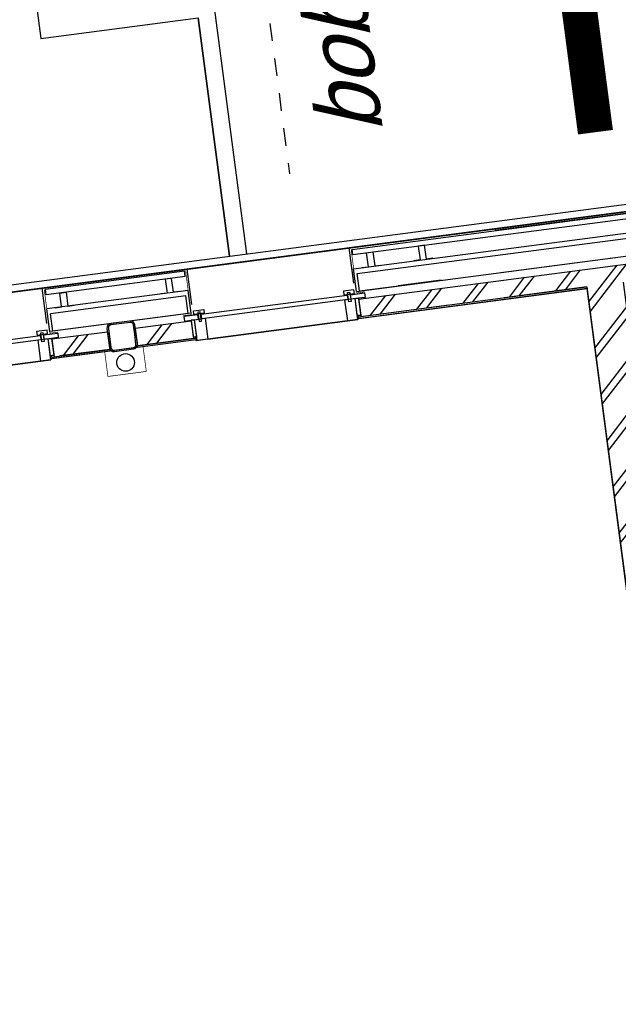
# Model space of a CAD drawing. Header units: metres. Extents: x 118052 to 118564, y 454784 to 455719.
# Tile 20 of 160: x 118263.75 to 118267.15, y 455191.99 to 455197.58. Entities that reach past the tile are written whole.
import ezdxf

# ---------------------------------------------------------------- set-up
doc = ezdxf.new("R2010")
doc.units = ezdxf.units.M
doc.header["$LTSCALE"] = 0.5
doc.linetypes.add('DASHED', pattern=[19.049999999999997, 12.7, -6.35])
doc.linetypes.add('Tauw_L_Center2', pattern=[6.4990000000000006, 4, -0.833, 0.833, -0.833])
for name, color, linetype in [('_gebouwen', 7, 'Continuous'), ('_molgoot', 7, 'Continuous'), ('_ob10', 7, 'Continuous'), ('_tb13', 7, 'Continuous'), ('EL_N_A_EB00----REVISIE~-_-----', 1, 'Continuous'), ('KABELLOOP', 6, 'Continuous'), ('Koningsstal VIEUWPORT', 254, 'Continuous'), ('ZU_N_-_AL999---LR_pvc160_sdr34__18_^200~N_-----', 7, 'Continuous'), ('ZU_N_-_EL999---LR_pvc200_sdr34~H_-----', 2, 'Tauw_L_Center2'), ('ZU_N_D_EB00--F-METSELWERK~-_-----', 7, 'Continuous')]:
    doc.layers.add(name, color=color, linetype=linetype)
doc.styles.add('tcb_isocp', font='tcb_isocp.shx')

# ---------------------------------------------------------------- blocks, each defined once
blk = doc.blocks.new('A$C06DD79C7')
at = {"layer": 'ZU_N_D_EB00--F-METSELWERK~-_-----'}
h = blk.add_hatch(dxfattribs=at)
h.set_pattern_fill('T,_O', color=256, scale=60, angle=90.00000000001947)
h.set_pattern_definition([(135.0000000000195, (16704.99999999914, -7375.524265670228), (-132.5825214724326, -132.5825214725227), [])])
h.paths.add_polyline_path([(16754.99999999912, -7216.04853134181), (16654.99999999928, -7216.04853134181), (16654.99999999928, -7323.75817362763), (16654.99999999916, -7534.999999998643), (16754.99999999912, -7534.999999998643)])
h = blk.add_hatch(dxfattribs=at)
h.set_pattern_fill('T,_O', color=256, scale=60, angle=90.00000000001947)
h.set_pattern_definition([(135.0000000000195, (16704.99999999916, -7855.100734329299), (-132.5825214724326, -132.5825214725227), [])])
h.paths.add_polyline_path([(16754.99999999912, -7694.999999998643), (16654.9999999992, -7694.999999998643), (16654.99999999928, -8015.201468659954), (16754.99999999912, -8015.201468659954)])
h = blk.add_hatch(dxfattribs=at)
h.set_pattern_fill('T,_O', color=256, scale=60, angle=89.99999999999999)
h.set_pattern_definition([(135, (12432.49999999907, -10432.3992656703), (-132.5825214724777, -132.5825214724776), [])])
h.paths.add_polyline_path([(8109.999999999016, -11889.9999999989), (8319.999999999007, -11889.9999999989), (8319.999999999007, -10479.9999999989), (16654.99999999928, -10479.99999999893), (16654.99999999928, -10729.99999999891), (16754.99999999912, -10729.99999999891), (16754.99999999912, -8974.798531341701), (16654.99999999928, -8974.798531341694), (16654.99999999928, -10269.99999999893), (8109.999999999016, -10269.99999999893)])
for p, q in [((16759.9999999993, -7154.663867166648), (16759.9999999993, -6317.836132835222)), ((16785.60735274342, -6317.836132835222), (16785.60735274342, -7154.663867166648)), ((17049.9999999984, -6272.075829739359), (17049.9999999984, -7200.424170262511)), ((16639.9999999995, -6336.250000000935), (16639.9999999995, -7136.250000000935)), ((16759.99999999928, -7136.250000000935), (16639.99999999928, -7136.250000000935)), ((16639.99999999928, -7136.250000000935), (16639.99999999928, -7196.250000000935)), ((16747.31813627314, -7171.487203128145), (16747.31813627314, -7158.482479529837)), ((16747.31813627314, -7158.482479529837), (16799.36408091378, -7158.482479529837)), ((16759.99999999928, -7196.250000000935), (16759.99999999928, -7136.250000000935)), ((16785.60735274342, -7154.663867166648), (16759.9999999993, -7154.663867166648)), ((16809.99999999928, -7136.250000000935), (16789.99999999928, -7136.250000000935)), ((16789.99999999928, -7136.250000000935), (16789.99999999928, -7196.250000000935)), ((16799.36408091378, -7158.482479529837), (16799.36408091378, -7171.487203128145)), ((16809.99999999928, -7196.250000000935), (16809.99999999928, -7136.250000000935)), ((16639.99999999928, -7196.250000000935), (16759.99999999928, -7196.250000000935)), ((16654.99999999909, -7202.727811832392), (16644.99999999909, -7202.727811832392)), ((16644.99999999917, -7537.087121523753), (16644.99999999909, -7202.727811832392)), ((16654.99999999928, -7202.727811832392), (16663.32496407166, -7202.727811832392)), ((16654.99999999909, -7202.727811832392), (16654.99999999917, -7537.087121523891)), ((16754.99999999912, -7216.048531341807), (16654.99999999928, -7216.048531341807)), ((16654.99999999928, -7216.048531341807), (16654.99999999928, -7323.75817362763)), ((16663.32496407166, -7216.048531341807), (16663.32496407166, -7196.250000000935)), ((16663.32496407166, -7196.250000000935), (16759.99999999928, -7196.250000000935)), ((16663.32496407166, -7202.727811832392), (16663.32496407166, -7216.134543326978)), ((16759.99999999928, -7216.048531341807), (16663.32496407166, -7216.048531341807)), ((16799.36408091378, -7171.487203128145), (16747.31813627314, -7171.487203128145)), ((16754.99999999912, -7534.99999999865), (16754.99999999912, -7216.048531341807)), ((16759.99999999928, -7216.048531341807), (16759.99999999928, -7174.088020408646)), ((16759.99999999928, -7174.088020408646), (16785.60735274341, -7174.088020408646)), ((16759.99999999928, -7196.250000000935), (16759.99999999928, -7216.048531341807)), ((16759.99999999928, -7253.996960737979), (16759.99999999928, -7216.048531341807)), ((16759.99999999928, -7216.048531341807), (16759.99999999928, -7216.048531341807)), ((16785.60735274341, -7174.088020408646), (16785.60735274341, -7253.996960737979)), ((16789.99999999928, -7196.250000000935), (16809.99999999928, -7196.250000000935)), ((16799.99999999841, -7210.424170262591), (16929.9999999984, -7210.424170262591)), ((16799.99999999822, -7210.424170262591), (16929.99999999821, -7210.424170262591)), ((16799.99999999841, -8020.825829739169), (16799.99999999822, -7210.424170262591)), ((16848.46967020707, -7200.424170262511), (17049.9999999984, -7200.424170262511)), ((16929.9999999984, -8020.825829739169), (16929.99999999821, -7210.424170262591)), ((17009.99999999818, -7216.606387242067), (17039.99999999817, -7216.606387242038)), ((17009.99999999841, -8014.643612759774), (17009.99999999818, -7216.606387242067)), ((17039.9999999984, -8014.643612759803), (17039.99999999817, -7216.606387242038)), ((17049.9999999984, -8030.825829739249), (17049.9999999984, -7200.424170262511)), ((16654.99999999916, -7534.999999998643), (16654.99999999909, -7249.960694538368)), ((16759.99999999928, -7253.996960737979), (16759.99999999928, -7253.996960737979)), ((16785.60735274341, -7253.996960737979), (16759.99999999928, -7253.996960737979)), ((16799.9999999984, -7227.220220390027), (16899.9999999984, -7227.220220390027)), ((16799.9999999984, -8004.029779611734), (16799.9999999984, -7227.220220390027)), ((16899.9999999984, -8004.029779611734), (16899.9999999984, -7227.220220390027)), ((16929.99999999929, -7257.651402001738), (16929.99999999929, -7294.998276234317)), ((17049.9999999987, -7449.930734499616), (17049.99999999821, -7234.336333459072)), ((16929.99999999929, -7294.998276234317), (17009.99999999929, -7294.998276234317)), ((17009.99999999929, -7294.998276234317), (17009.99999999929, -7331.714846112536)), ((17009.99999999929, -7331.714846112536), (16929.99999999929, -7331.714846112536)), ((16929.99999999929, -7331.714846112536), (16929.99999999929, -7366.901322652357)), ((16654.99999999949, -7537.087121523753), (16644.99999999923, -7537.087121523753)), ((16754.99999999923, -7534.999999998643), (16654.99999999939, -7534.999999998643)), ((16644.99999999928, -8028.522188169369), (16644.9999999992, -7692.912878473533)), ((16654.99999999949, -7692.912878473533), (16644.99999999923, -7692.912878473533)), ((16654.99999999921, -7692.912878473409), (16654.99999999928, -8028.522188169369)), ((16654.99999999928, -8015.201468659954), (16654.9999999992, -7694.999999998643)), ((16754.99999999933, -7694.999999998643), (16654.99999999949, -7694.999999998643)), ((16754.99999999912, -8015.201468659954), (16754.99999999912, -7694.99999999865)), ((16929.99999999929, -7899.535153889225), (16929.99999999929, -7864.348677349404)), ((17009.99999999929, -7899.535153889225), (16929.99999999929, -7899.535153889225)), ((16929.99999999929, -7973.598598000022), (16929.99999999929, -7936.251723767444)), ((16929.99999999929, -7936.251723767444), (17009.99999999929, -7936.251723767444)), ((17009.99999999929, -7936.251723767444), (17009.99999999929, -7899.535153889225)), ((16759.99999999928, -7977.253039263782), (16759.99999999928, -7977.253039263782)), ((16759.99999999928, -7977.253039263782), (16759.99999999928, -8015.201468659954)), ((16785.60735274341, -7977.253039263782), (16759.99999999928, -7977.253039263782)), ((16785.60735274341, -8057.161979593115), (16785.60735274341, -7977.253039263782)), ((16639.99999999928, -8095.000000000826), (16639.99999999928, -8035.000000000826)), ((16639.99999999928, -8035.000000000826), (16759.99999999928, -8035.000000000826)), ((16654.99999999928, -8028.522188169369), (16644.99999999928, -8028.522188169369)), ((16754.99999999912, -8015.201468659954), (16654.99999999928, -8015.201468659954)), ((16654.99999999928, -8028.522188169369), (16663.32496407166, -8028.522188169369)), ((16663.32496407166, -8028.522188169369), (16663.32496407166, -8015.115456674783)), ((16663.32496407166, -8015.201468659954), (16663.32496407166, -8035.000000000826)), ((16759.99999999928, -8015.201468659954), (16663.32496407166, -8015.201468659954)), ((16663.32496407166, -8035.000000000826), (16759.99999999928, -8035.000000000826)), ((16759.99999999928, -8015.201468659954), (16759.99999999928, -8015.201468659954)), ((16759.99999999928, -8015.201468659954), (16759.99999999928, -8057.161979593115)), ((16759.99999999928, -8035.000000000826), (16759.99999999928, -8015.201468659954)), ((16759.99999999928, -8035.000000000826), (16759.99999999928, -8095.000000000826)), ((16759.99999999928, -8057.161979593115), (16785.60735274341, -8057.161979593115)), ((16789.99999999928, -8095.000000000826), (16789.99999999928, -8035.000000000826)), ((16789.99999999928, -8035.000000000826), (16809.99999999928, -8035.000000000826)), ((16799.9999999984, -8004.029779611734), (16899.9999999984, -8004.029779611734)), ((16799.99999999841, -8020.825829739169), (16929.9999999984, -8020.825829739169)), ((16809.99999999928, -8035.000000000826), (16809.99999999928, -8095.000000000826)), ((16848.46967020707, -8030.825829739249), (17049.9999999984, -8030.825829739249)), ((17009.99999999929, -8014.643612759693), (17039.99999999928, -8014.643612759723)), ((17049.9999999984, -8030.825829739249), (17049.9999999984, -8959.174170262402)), ((16759.99999999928, -8095.000000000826), (16639.99999999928, -8095.000000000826)), ((16639.9999999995, -8095.000000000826), (16639.9999999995, -8895.000000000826)), ((16799.36408091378, -8059.762796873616), (16747.31813627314, -8059.762796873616)), ((16747.31813627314, -8059.762796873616), (16747.31813627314, -8072.767520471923)), ((16747.31813627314, -8072.767520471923), (16799.36408091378, -8072.767520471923)), ((16759.9999999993, -8913.413867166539), (16759.9999999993, -8076.586132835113)), ((16759.9999999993, -8076.586132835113), (16785.60735274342, -8076.586132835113)), ((16785.60735274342, -8076.586132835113), (16785.60735274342, -8913.413867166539)), ((16809.99999999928, -8095.000000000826), (16789.99999999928, -8095.000000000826)), ((16799.36408091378, -8072.767520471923), (16799.36408091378, -8059.762796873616)), ((16759.99999999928, -8895.000000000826), (16639.99999999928, -8895.000000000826)), ((16639.99999999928, -8895.000000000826), (16639.99999999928, -8955.000000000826)), ((16759.99999999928, -8955.000000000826), (16759.99999999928, -8895.000000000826)), ((16809.99999999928, -8895.000000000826), (16789.99999999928, -8895.000000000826)), ((16789.99999999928, -8895.000000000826), (16789.99999999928, -8955.000000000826)), ((16809.99999999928, -8955.000000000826), (16809.99999999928, -8895.000000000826)), ((16747.31813627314, -8930.237203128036), (16747.31813627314, -8917.232479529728)), ((16747.31813627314, -8917.232479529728), (16799.36408091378, -8917.232479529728)), ((16799.36408091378, -8930.237203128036), (16747.31813627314, -8930.237203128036)), ((16785.60735274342, -8913.413867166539), (16759.9999999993, -8913.413867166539)), ((16759.99999999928, -8974.798531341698), (16759.99999999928, -8932.838020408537)), ((16759.99999999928, -8932.838020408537), (16785.60735274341, -8932.838020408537)), ((16785.60735274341, -8932.838020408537), (16785.60735274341, -9012.74696073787)), ((16799.36408091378, -8917.232479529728), (16799.36408091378, -8930.237203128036)), ((16639.99999999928, -8955.000000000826), (16759.99999999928, -8955.000000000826)), ((16654.99999999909, -8961.477811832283), (16644.99999999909, -8961.477811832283)), ((16644.99999999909, -8961.477811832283), (16644.99999999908, -10269.99999999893)), ((16654.99999999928, -8961.477811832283), (16663.32496407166, -8961.477811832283)), ((16654.99999999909, -8961.477811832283), (16654.99999999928, -9478.522188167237)), ((16754.99999999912, -8974.798531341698), (16654.99999999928, -8974.798531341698)), ((16654.99999999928, -8974.798531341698), (16654.99999999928, -10269.99999999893)), ((16663.32496407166, -8974.798531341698), (16663.32496407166, -8955.000000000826)), ((16663.32496407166, -8955.000000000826), (16759.99999999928, -8955.000000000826)), ((16663.32496407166, -8961.477811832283), (16663.32496407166, -8974.884543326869)), ((16759.99999999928, -8974.798531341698), (16663.32496407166, -8974.798531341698)), ((16754.99999999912, -8974.798531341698), (16754.99999999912, -10729.99999999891)), ((16759.99999999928, -8955.000000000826), (16759.99999999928, -8974.798531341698)), ((16759.99999999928, -9012.74696073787), (16759.99999999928, -8974.798531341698)), ((16759.99999999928, -8974.798531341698), (16759.99999999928, -8974.798531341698)), ((16789.99999999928, -8955.000000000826), (16809.99999999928, -8955.000000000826)), ((16799.99999999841, -8969.174170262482), (16929.9999999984, -8969.174170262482)), ((16799.99999999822, -8969.174170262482), (16929.99999999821, -8969.174170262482)), ((16799.99999999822, -8969.174170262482), (16799.99999999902, -15088.04849781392)), ((16799.9999999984, -8985.970220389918), (16899.9999999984, -8985.970220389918)), ((16799.9999999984, -8985.970220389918), (16799.9999999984, -9208.680734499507)), ((16848.46967020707, -8959.174170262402), (17049.9999999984, -8959.174170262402)), ((16899.9999999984, -8985.970220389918), (16899.99999999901, -15065.81203737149)), ((16929.99999999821, -8969.174170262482), (16929.99999999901, -15088.04849781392)), ((17009.99999999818, -8975.356387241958), (17039.99999999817, -8975.356387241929)), ((17009.99999999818, -8975.356387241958), (17009.99999999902, -15081.86628083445)), ((17039.99999999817, -8975.356387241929), (17039.99999999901, -15081.86628083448)), ((17049.99999999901, -15098.04849781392), (17049.9999999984, -8959.174170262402)), ((16759.99999999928, -9012.74696073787), (16759.99999999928, -9012.74696073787)), ((16785.60735274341, -9012.74696073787), (16759.99999999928, -9012.74696073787)), ((16929.99999999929, -9016.40140200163), (16929.99999999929, -9053.748276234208)), ((16929.99999999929, -9053.748276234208), (17009.99999999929, -9053.748276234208)), ((17009.99999999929, -9053.748276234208), (17009.99999999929, -9090.464846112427)), ((17009.99999999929, -9090.464846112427), (16929.99999999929, -9090.464846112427)), ((16929.99999999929, -9090.464846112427), (16929.99999999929, -9125.651322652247)), ((16799.9999999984, -9454.029779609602), (16799.9999999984, -9206.649239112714)), ((16654.99999999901, -10269.99999999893), (16654.99999999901, -9795.525521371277)), ((16799.99999999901, -9795.525521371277), (16799.99999999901, -15065.81203737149)), ((17039.99999999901, -9795.525521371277), (17039.99999999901, -15102.22266807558)), ((17039.99999999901, -15081.86628083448), (17039.99999999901, -9795.525521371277))]:
    blk.add_line(p, q, dxfattribs=at)
at = {"layer": 'ZU_N_D_EB00--F-METSELWERK~-_-----', "flags": 128}
blk.add_lwpolyline([(10559.99999999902, -1269.999999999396), (10559.99999999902, -7739.999999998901), (9529.999999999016, -7739.999999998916), (9529.999999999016, -7799.99999999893), (9529.999999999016, -10269.99999999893), (16644.99999999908, -10269.99999999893), (16644.99999999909, -8955.000000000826), (16639.99999999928, -8955.000000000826), (16639.99999999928, -8895.000000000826), (16639.9999999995, -8095.000000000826), (16639.99999999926, -8028.522188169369), (16644.99999999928, -8028.522188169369), (16644.99999999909, -7196.250000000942), (16639.99999999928, -7196.250000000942), (16639.99999999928, -7136.250000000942), (16639.9999999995, -6336.250000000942)], dxfattribs=at)
at = {"layer": 'ZU_N_D_EB00--F-METSELWERK~-_-----'}
for points, const_width in [([(17039.99999999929, -7210.424170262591), (16790.75600005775, -7210.424170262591), (16790.75600005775, -7257.80557417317)], 3.999999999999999), ([(16654.01672482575, -7754.999999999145), (16654.01672482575, -7724.999999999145), (16504.01672482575, -7724.999999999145), (16504.01672482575, -7504.999999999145), (16654.01672482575, -7504.999999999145), (16654.01672482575, -7474.999999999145)], 4), ([(17039.99999999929, -8020.825829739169), (16790.75600005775, -8020.825829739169), (16790.75600005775, -7973.444425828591)], 3.999999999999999), ([(17039.99999999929, -8969.174170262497), (16790.75600005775, -8969.174170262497), (16790.75600005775, -9016.555574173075)], 3.999999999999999)]:
    blk.add_lwpolyline(points, dxfattribs=dict(at, const_width=const_width))
at = {"layer": 'ZU_N_D_EB00--F-METSELWERK~-_-----', "flags": 128}
for points in [[(16719.99999999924, -7694.999999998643), (16774.99999999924, -7694.999999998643, 0.414213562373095), (16799.99999999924, -7669.999999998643), (16799.99999999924, -7559.999999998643, 0.414213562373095), (16774.99999999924, -7534.999999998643), (16664.99999999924, -7534.999999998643, 0.414213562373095), (16639.99999999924, -7559.999999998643), (16639.99999999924, -7669.999999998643, 0.414213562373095), (16664.99999999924, -7694.999999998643)], [(16719.99999999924, -7686.999999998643), (16774.99999999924, -7686.999999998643, 0.414213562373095), (16791.99999999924, -7669.999999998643), (16791.99999999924, -7559.999999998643, 0.414213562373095), (16774.99999999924, -7542.999999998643), (16664.99999999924, -7542.999999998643, 0.414213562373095), (16647.99999999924, -7559.999999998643), (16647.99999999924, -7669.999999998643, 0.414213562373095), (16664.99999999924, -7686.999999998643)]]:
    blk.add_lwpolyline(points, format="xyb", close=True, dxfattribs=at)
at = {"layer": 'ZU_N_D_EB00--F-METSELWERK~-_-----'}
for points in [[(16929.99999999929, -9423.59859799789), (16929.99999999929, -9386.251723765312), (17009.99999999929, -9386.251723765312), (17009.99999999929, -9349.535153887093), (16929.99999999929, -9349.535153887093), (16929.99999999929, -9314.348677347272)], [(16654.99999999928, -10269.99999999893), (8109.999999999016, -10269.99999999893), (8109.999999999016, -11889.9999999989), (8319.999999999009, -11889.9999999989), (8319.999999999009, -10479.9999999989), (16654.99999999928, -10479.99999999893)]]:
    blk.add_lwpolyline(points, dxfattribs=at)
blk.add_circle((16570.0000005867, -7614.999999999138), 50, dxfattribs=at)
blk = doc.blocks.new('A$C6DFC50BF')
at = {"layer": 'KABELLOOP', "linetype": 'DASHED', "const_width": 200}
blk.add_lwpolyline([(1377.843821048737, -70229.90352129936), (-1700.561113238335, -70229.90450960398)], dxfattribs=at)
blk = doc.blocks.new('Leidingen')
at = {"layer": 'ZU_N_-_EL999---LR_pvc200_sdr34~H_-----', "flags": 128}
blk.add_lwpolyline([(-257930.5209990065, -10132.8344954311), (-257930.5209990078, -10872.61470871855), (-260691.7319877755, -10872.4960410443), (-262938.6352183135, -8625.592810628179), (-263938.6352180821, -8625.592810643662)], dxfattribs=at)
at = {"layer": 'EL_N_A_EB00----REVISIE~-_-----'}
blk.add_blockref('A$C6DFC50BF', (-262229.9305388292, 59850.06411849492), dxfattribs=at)
at = {"layer": 'ZU_N_-_AL999---LR_pvc160_sdr34__18_^200~N_-----', "style": 'tcb_isocp', "oblique": 20.00023775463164}
blk.add_text('bob. -0.850', height=359.9999999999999, dxfattribs=at).set_placement((-263769.4087500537, -9184.982757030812))

msp = doc.modelspace()

# ---------------------------------------------------------------- hatches: boundary and pattern name
at = {"layer": '_gebouwen'}
h = msp.add_hatch(dxfattribs=at)
h.set_pattern_fill('T,_O', color=256, scale=0.05985236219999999, angle=187.4698759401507)
h.set_pattern_definition([(232.4698759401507, (118267.6762840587, 455191.9067461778), (0.1483278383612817, -0.1139399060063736), [])])
h.paths.add_polyline_path([(118269.6785219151, 455187.8205045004), (118269.6512880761, 455188.0282099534), (118268.2566943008, 455187.8453540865), (118267.1757697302, 455196.0892825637), (118267.423038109, 455196.1217038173), (118267.4100696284, 455196.2206111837), (118265.6740461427, 455195.9929878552), (118265.6870146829, 455195.8940804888), (118266.9680642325, 455196.0620487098), (118268.0762227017, 455187.6104147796)])
h = msp.add_hatch(dxfattribs=at)
h.set_pattern_fill('T,_O', color=256, scale=0.05985236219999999, angle=187.4698759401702)
h.set_pattern_definition([(232.4698759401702, (118264.5730668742, 455195.7983261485), (0.1483278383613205, -0.1139399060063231), [])])
h.paths.add_polyline_path([(118264.4082312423, 455195.8270171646), (118264.4211997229, 455195.7281097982), (118264.7379025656, 455195.7696351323), (118264.7249340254, 455195.8685424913)])
h = msp.add_hatch(dxfattribs=at)
h.set_pattern_fill('T,_O', color=256, scale=0.05985236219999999, angle=187.4698759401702)
h.set_pattern_definition([(232.4698759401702, (118264.0987304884, 455195.7361322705), (0.1483278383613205, -0.1139399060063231), [])])
h.paths.add_polyline_path([(118263.9345129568, 455195.764904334), (118263.9474814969, 455195.6659969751), (118264.0540142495, 455195.6799653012), (118264.2629479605, 455195.7073601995), (118264.2499794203, 455195.8062675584)])

# ---------------------------------------------------------------- linework, layer by layer
msp.add_lwpolyline([(118264.764, 455197.588), (118264.9412341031, 455196.2362819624)])
for p, q in [((118271.6921340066, 455197.0788583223), (118265.6203354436, 455196.2827383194)), ((118265.6376377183, 455196.2749461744), (118271.677425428, 455197.066868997)), ((118266.4488453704, 455196.3813098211), (118271.6975594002, 455197.0695089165)), ((118271.677425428, 455197.066868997), (118266.4488453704, 455196.3813098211)), ((118257.6195468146, 455195.2336936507), (118271.1801817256, 455197.0117323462)), ((118257.6195468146, 455195.2336936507), (118271.1801817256, 455197.0117323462)), ((118265.6415282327, 455196.245273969), (118271.681316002, 455197.0371967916)), ((118265.6457884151, 455196.1653463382), (118271.6978054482, 455196.958872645)), ((118265.6662914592, 455196.1378523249), (118271.6797025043, 455196.9263166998)), ((118265.66264741, 455196.0367667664), (118271.7146645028, 455196.8302930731)), ((118266.4799697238, 455196.1439321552), (118271.6926710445, 455196.8274093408)), ((118264.7021305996, 455196.162345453), (118265.6203354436, 455196.2827383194)), ((118265.6464708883, 455196.0834099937), (118265.6203354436, 455196.2827383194)), ((118265.6415282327, 455196.245273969), (118265.6376377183, 455196.2749461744)), ((118265.7190636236, 455196.2554402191), (118265.7553790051, 455196.2602018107)), ((118265.7553790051, 455196.2602018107), (118265.7657537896, 455196.181075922)), ((118265.6740461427, 455195.9929878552), (118267.4100696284, 455196.2206111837)), ((118265.729438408, 455196.1763143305), (118265.7190636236, 455196.2554402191)), ((118264.7021305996, 455196.162345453), (118263.8808022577, 455196.0546547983)), ((118264.6874220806, 455196.1503561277), (118263.8981045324, 455196.0468626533)), ((118264.691312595, 455196.1206839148), (118264.6874220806, 455196.1503561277)), ((118264.7282660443, 455195.9630171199), (118264.7021305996, 455196.162345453)), ((118265.66264741, 455196.0367667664), (118265.6457884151, 455196.1653463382)), ((118265.66264741, 455196.0367667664), (118265.6457884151, 455196.1653463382)), ((118265.6924996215, 455196.1714709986), (118265.729438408, 455196.1763143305)), ((118265.7657537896, 455196.181075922), (118265.8005558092, 455196.1856390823)), ((118264.691312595, 455196.1206839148), (118263.9019950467, 455196.0171904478)), ((118264.6137772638, 455196.1105176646), (118264.5774618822, 455196.1057560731)), ((118264.5774618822, 455196.1057560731), (118264.5878366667, 455196.0266301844)), ((118264.6241520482, 455196.031391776), (118264.6137772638, 455196.1105176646)), ((118265.6792599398, 455196.038944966), (118265.6662914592, 455196.1378523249)), ((118266.1422053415, 455196.0996452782), (118265.8975277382, 455196.0675637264)), ((118262.9625974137, 455195.9342619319), (118263.8808022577, 455196.0546547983)), ((118263.9069377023, 455195.8553264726), (118263.8808022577, 455196.0546547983)), ((118263.9019950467, 455196.0171904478), (118263.8981045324, 455196.0468626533)), ((118264.7078021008, 455196.0423597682), (118263.9062551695, 455195.9372628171)), ((118264.1275825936, 455196.0870120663), (118263.9143438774, 455196.0590526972)), ((118264.6610908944, 455196.0362351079), (118264.6241520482, 455196.031391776)), ((118264.7246611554, 455195.9137802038), (118264.7078021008, 455196.0423597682)), ((118265.6473312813, 455196.0448193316), (118265.5879868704, 455196.0370382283)), ((118265.5879868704, 455196.0370382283), (118265.5905805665, 455196.017256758)), ((118265.6499249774, 455196.0250378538), (118265.6473312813, 455196.0448193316)), ((118265.6751363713, 455195.882462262), (118266.9693611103, 455196.0521579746)), ((118265.6792599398, 455196.038944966), (118265.8995370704, 455196.0678271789)), ((118265.6870146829, 455195.8940804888), (118266.9680642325, 455196.0620487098)), ((118266.9680642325, 455196.0620487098), (118266.4987740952, 455196.0005164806)), ((118264.6950800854, 455196.0105093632), (118263.9267582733, 455195.9097688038)), ((118263.979530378, 455196.027356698), (118264.0158458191, 455196.0321182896)), ((118263.9899052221, 455195.9482308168), (118263.979530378, 455196.027356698)), ((118264.0158458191, 455196.0321182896), (118264.0262206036, 455195.9529924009)), ((118264.5878366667, 455196.0266301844), (118264.5530346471, 455196.0220670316)), ((118264.7080486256, 455195.9116020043), (118264.6950800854, 455196.0105093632)), ((118264.7816786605, 455195.9067760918), (118265.6093628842, 455196.0153001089)), ((118265.6126838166, 455195.989972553), (118264.7849995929, 455195.881448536)), ((118265.5905805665, 455196.017256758), (118265.6499249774, 455196.0250378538)), ((118265.6538155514, 455195.9953656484), (118265.5944711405, 455195.9875845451)), ((118265.5944711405, 455195.9875845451), (118265.6100333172, 455195.8688957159)), ((118265.6093628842, 455196.0153001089), (118265.6126838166, 455195.989972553)), ((118265.6113557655, 455196.0294017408), (118265.6242183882, 455196.0310882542)), ((118265.6181053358, 455195.9779244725), (118265.6113557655, 455196.0294017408)), ((118265.6242183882, 455196.0310882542), (118265.6309679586, 455195.9796109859)), ((118265.6285748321, 455196.0178191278), (118265.7076106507, 455196.028182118)), ((118265.6318957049, 455195.992491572), (118265.6285748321, 455196.0178191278)), ((118265.6733977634, 455195.9979332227), (118265.6318957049, 455195.992491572)), ((118265.6538155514, 455195.9953656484), (118265.6733977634, 455195.9979332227)), ((118265.6693777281, 455195.8766768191), (118265.6538155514, 455195.9953656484)), ((118265.666352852, 455195.8997469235), (118265.6538155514, 455195.9953656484)), ((118265.7109315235, 455196.0028545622), (118265.6733977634, 455195.9979332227)), ((118265.6733977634, 455195.9979332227), (118265.6733977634, 455195.9979332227)), ((118265.6733977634, 455195.9979332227), (118265.685935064, 455195.9023144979)), ((118265.6740461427, 455195.9929878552), (118265.6870146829, 455195.8940804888)), ((118265.7076106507, 455196.028182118), (118265.7109315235, 455196.0028545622)), ((118265.7109315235, 455196.0028545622), (118265.7109315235, 455196.0028545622)), ((118263.9231142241, 455195.8086832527), (118263.9062551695, 455195.9372628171)), ((118263.9231142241, 455195.8086832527), (118263.9062551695, 455195.9372628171)), ((118263.952966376, 455195.9433874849), (118263.9899052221, 455195.9482308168)), ((118264.0262206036, 455195.9529924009), (118264.0610226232, 455195.9575555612)), ((118264.737383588, 455195.9255091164), (118264.7967279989, 455195.9332902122)), ((118264.7399772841, 455195.9057276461), (118264.737383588, 455195.9255091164)), ((118264.7967279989, 455195.9332902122), (118264.799321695, 455195.9135087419)), ((118265.6309679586, 455195.9796109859), (118265.6181053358, 455195.9779244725)), ((118265.6738394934, 455195.8923529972), (118266.185234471, 455195.9594059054)), ((118264.7246611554, 455195.9137802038), (118263.9231142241, 455195.8086832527)), ((118263.9397267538, 455195.8108614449), (118263.9267582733, 455195.9097688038)), ((118264.7080486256, 455195.9116020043), (118263.9397267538, 455195.8108614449)), ((118264.7249340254, 455195.8685424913), (118264.4082312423, 455195.8270171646)), ((118264.7624667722, 455195.9042570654), (118264.6834309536, 455195.8938940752)), ((118264.6834309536, 455195.8938940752), (118264.6867518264, 455195.8685665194)), ((118264.6867518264, 455195.8685665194), (118264.7242856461, 455195.8734878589)), ((118264.6867518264, 455195.8685665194), (118264.6867518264, 455195.8685665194)), ((118264.7242856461, 455195.8734878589), (118264.765787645, 455195.8789295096)), ((118264.7438677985, 455195.8760554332), (118264.7242856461, 455195.8734878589)), ((118264.7242856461, 455195.8734878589), (118264.7242856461, 455195.8734878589)), ((118264.7242856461, 455195.8734878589), (118264.7368229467, 455195.777869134)), ((118264.7249340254, 455195.8685424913), (118264.7379025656, 455195.7696351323)), ((118264.799321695, 455195.9135087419), (118264.7399772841, 455195.9057276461)), ((118264.7438677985, 455195.8760554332), (118264.803212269, 455195.8838365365)), ((118264.7594300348, 455195.757366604), (118264.7438677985, 455195.8760554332)), ((118264.7564051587, 455195.7804367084), (118264.7438677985, 455195.8760554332)), ((118264.765787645, 455195.8789295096), (118264.7624667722, 455195.9042570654)), ((118264.776117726, 455195.9198872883), (118264.7632551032, 455195.9182007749)), ((118264.7632551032, 455195.9182007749), (118264.7700046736, 455195.8667234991)), ((118264.7700046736, 455195.8667234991), (118264.782867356, 455195.86841002)), ((118264.782867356, 455195.86841002), (118264.776117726, 455195.9198872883)), ((118264.7849995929, 455195.881448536), (118264.7816786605, 455195.9067760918)), ((118264.803212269, 455195.8838365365), (118264.8187744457, 455195.7651476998)), ((118264.8187744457, 455195.7651476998), (118265.6100333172, 455195.8688957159)), ((118265.6100333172, 455195.8688957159), (118265.6693777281, 455195.8766768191)), ((118265.685935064, 455195.9023144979), (118265.666352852, 455195.8997469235)), ((118265.6727598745, 455195.9005869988), (118265.6860201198, 455195.9023256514)), ((118265.6738394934, 455195.8923529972), (118265.6727598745, 455195.9005869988)), ((118265.6738394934, 455195.8923529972), (118265.6751363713, 455195.882462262)), ((118263.9077980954, 455195.8167358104), (118263.8484536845, 455195.8089547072)), ((118263.9103917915, 455195.7969543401), (118263.9077980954, 455195.8167358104)), ((118264.4082312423, 455195.8270171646), (118264.4211997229, 455195.7281097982)), ((118263.0421454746, 455195.6786925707), (118263.8698296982, 455195.7872165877)), ((118263.873150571, 455195.7618890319), (118263.0454663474, 455195.6533650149)), ((118263.8484536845, 455195.8089547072), (118263.8510473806, 455195.7891732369)), ((118263.8510473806, 455195.7891732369), (118263.9103917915, 455195.7969543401)), ((118263.9142823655, 455195.7672821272), (118263.8549379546, 455195.7595010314)), ((118263.8549379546, 455195.7595010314), (118263.8705001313, 455195.6408121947)), ((118263.8698296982, 455195.7872165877), (118263.873150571, 455195.7618890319)), ((118263.8718225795, 455195.8013182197), (118263.8846852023, 455195.8030047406)), ((118263.8785721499, 455195.7498409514), (118263.8718225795, 455195.8013182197)), ((118263.8846852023, 455195.8030047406), (118263.8914347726, 455195.7515274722)), ((118263.8890416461, 455195.7897356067), (118263.9680774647, 455195.8000986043)), ((118263.8923625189, 455195.7644080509), (118263.8890416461, 455195.7897356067)), ((118263.9338645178, 455195.7698497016), (118263.8923625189, 455195.7644080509)), ((118263.9142823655, 455195.7672821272), (118263.9338645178, 455195.7698497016)), ((118263.9298445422, 455195.648593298), (118263.9142823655, 455195.7672821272)), ((118263.926819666, 455195.6716634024), (118263.9142823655, 455195.7672821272)), ((118263.9713983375, 455195.7747710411), (118263.9338645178, 455195.7698497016)), ((118263.9338645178, 455195.7698497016), (118263.9338645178, 455195.7698497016)), ((118263.9338645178, 455195.7698497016), (118263.946401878, 455195.6742309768)), ((118264.2499794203, 455195.8062675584), (118263.9345129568, 455195.764904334)), ((118263.9345129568, 455195.764904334), (118263.9474814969, 455195.6659969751)), ((118263.9680774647, 455195.8000986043), (118263.9713983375, 455195.7747710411)), ((118263.9713983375, 455195.7747710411), (118263.9713983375, 455195.7747710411)), ((118264.2499794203, 455195.8062675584), (118264.2629479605, 455195.7073601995)), ((118264.4191354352, 455195.7278391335), (118264.7510776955, 455195.7713626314)), ((118264.7523745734, 455195.7614718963), (118264.4204322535, 455195.7179483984)), ((118264.7379025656, 455195.7696351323), (118264.4211997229, 455195.7281097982)), ((118264.7499980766, 455195.7795966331), (118264.7367378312, 455195.7778579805)), ((118264.7368229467, 455195.777869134), (118264.7564051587, 455195.7804367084)), ((118264.7510776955, 455195.7713626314), (118264.7499980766, 455195.7795966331)), ((118264.7510776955, 455195.7713626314), (118264.7523745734, 455195.7614718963)), ((118264.8187744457, 455195.7651476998), (118264.7594300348, 455195.757366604)), ((118263.8914347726, 455195.7515274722), (118263.8785721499, 455195.7498409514)), ((118263.9343063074, 455195.664269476), (118264.2650122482, 455195.7076308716)), ((118264.2629479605, 455195.7073601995), (118263.9810231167, 455195.670394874)), ((118264.2650122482, 455195.7076308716), (118264.266309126, 455195.697740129)), ((118264.4191354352, 455195.7278391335), (118264.4204322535, 455195.7179483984)), ((118263.8705001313, 455195.6408121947), (118263.9298445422, 455195.648593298)), ((118263.946401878, 455195.6742309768), (118263.926819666, 455195.6716634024)), ((118263.9332266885, 455195.6725034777), (118263.9464869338, 455195.6742421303)), ((118263.9343063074, 455195.664269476), (118263.9332266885, 455195.6725034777)), ((118263.9343063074, 455195.664269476), (118263.9356031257, 455195.6543787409)), ((118264.266309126, 455195.697740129), (118263.9356031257, 455195.6543787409)), ((118263.9474814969, 455195.6659969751), (118264.0540142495, 455195.6799653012)), ((118263.0792412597, 455195.5370641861), (118263.8705001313, 455195.6408121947))]:
    msp.add_line(p, q, dxfattribs=at)
for points in [[(118259.6948716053, 455179.2299018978), (118257.5913921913, 455195.272587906), (118274.3281375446, 455197.4670707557), (118274.1864321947, 455198.5478203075), (118283.2260594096, 455199.7330750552), (118285.401415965, 455183.1652769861), (118279.1846272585, 455182.3501462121), (118279.384674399, 455180.8244391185), (118269.0334354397, 455179.4659644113), (118268.9047305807, 455180.4475626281), (118259.6948716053, 455179.2299018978)], [(118274.3151092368, 455197.4227766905), (118257.6195468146, 455195.2336936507), (118259.7178503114, 455179.230482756)], [(118266.0952476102, 455196.2242783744), (118266.0583087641, 455196.21943505), (118266.0479339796, 455196.2985609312), (118266.0116185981, 455196.2937993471), (118266.0219933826, 455196.2146734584), (118265.987191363, 455196.2101102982)], [(118266.9680642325, 455196.0620487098), (118268.0762227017, 455187.6104147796), (118269.6785219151, 455187.8205045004), (118269.6512880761, 455188.0282099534), (118268.2566943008, 455187.8453540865), (118267.1757697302, 455196.0892825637)]]:
    msp.add_lwpolyline(points, dxfattribs=at)
at = {"layer": '_gebouwen', "const_width": 0.003990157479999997}
msp.add_lwpolyline([(118265.6315230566, 455196.2741444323), (118265.6638462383, 455196.0276237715), (118265.7107099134, 455196.0337684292)], dxfattribs=at)
at = {"layer": '_gebouwen'}
msp.add_circle((118264.3530970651, 455195.6336637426), 0.04987696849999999, dxfattribs=at)
at = {"layer": '_molgoot'}
msp.add_lwpolyline([(118245.5227383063, 455234.5880861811), (118248.0496118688, 455215.1220599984), (118251.2814921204, 455190.1629847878), (118252.987666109, 455177.3410420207, -0.4138194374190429), (118246.552482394, 455168.9186310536), (118231.8032551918, 455166.9357948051, -0.2037156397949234), (118226.2446571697, 455168.790060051), (118222.6366525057, 455168.3169869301), (118221.9613711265, 455173.4671809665), (118217.6869617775, 455172.886067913), (118216.4110321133, 455171.669084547), (118213.8899606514, 455169.3932578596), (118214.8311837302, 455161.8896223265), (118285.3934837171, 455171.1414995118), (118284.9280067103, 455174.6027260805), (118267.4102079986, 455172.3058347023), (118263.9329451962, 455171.8383632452, -0.4158503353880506), (118257.7114081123, 455176.6129236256), (118257.7114081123, 455176.6129236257), (118255.4027097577, 455194.2605006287, -0.4298859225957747), (118263.9413493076, 455204.8486265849), (118263.9413493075, 455204.8486265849), (118290.9896435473, 455208.3951355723), (118291.0929473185, 455207.6229182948)], format="xyb", dxfattribs=at)
at = {"layer": '_ob10'}
for points in [[(118262.9902971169, 455204.1823589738), (118263.8716817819, 455197.4708174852), (118264.7640197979, 455197.5880025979)], [(118265.0403854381, 455196.2492824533), (118264.3794150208, 455201.2903305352)], [(118264.9412341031, 455196.2362819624), (118264.764, 455197.588), (118264.764, 455197.588)]]:
    msp.add_lwpolyline(points, dxfattribs=at)
at = {"layer": '_tb13'}
for points in [[(118264.1061317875, 455203.6128162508), (118263.9933512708, 455204.4520212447, 0.4305703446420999), (118255.7991552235, 455194.3137077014), (118258.1081396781, 455176.6639536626), (118258.1081396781, 455176.6639536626, 0.4158503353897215), (118263.8796499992, 455172.2347968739), (118267.3569128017, 455172.702268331)], [(118263.9772900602, 455203.5955012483), (118263.881, 455204.312, 0.4264570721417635), (118255.9279999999, 455194.331), (118258.237077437, 455176.6805384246), (118258.237077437, 455176.6805384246, 0.4158503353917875), (118263.8623290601, 455172.3636378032), (118267.3395918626, 455172.8311092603)]]:
    msp.add_lwpolyline(points, format="xyb", dxfattribs=at)

# ---------------------------------------------------------------- block references
at = {"layer": '_gebouwen', "xscale": 0.0009975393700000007, "yscale": 0.0009975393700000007, "zscale": 0.0009975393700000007, "rotation": 97.46987594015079}
msp.add_blockref('A$C06DD79C7', (118258.9701822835, 455178.2571627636), dxfattribs=at)
at = {"layer": 'Koningsstal VIEUWPORT', "color": 6, "xscale": 0.0009975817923, "yscale": 0.0009975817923, "zscale": 0.0009975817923, "rotation": 97.46987594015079}
msp.add_blockref('Leidingen', (118222.5204054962, 455456.6506997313), dxfattribs=at)

doc.saveas('drawing.dxf')
